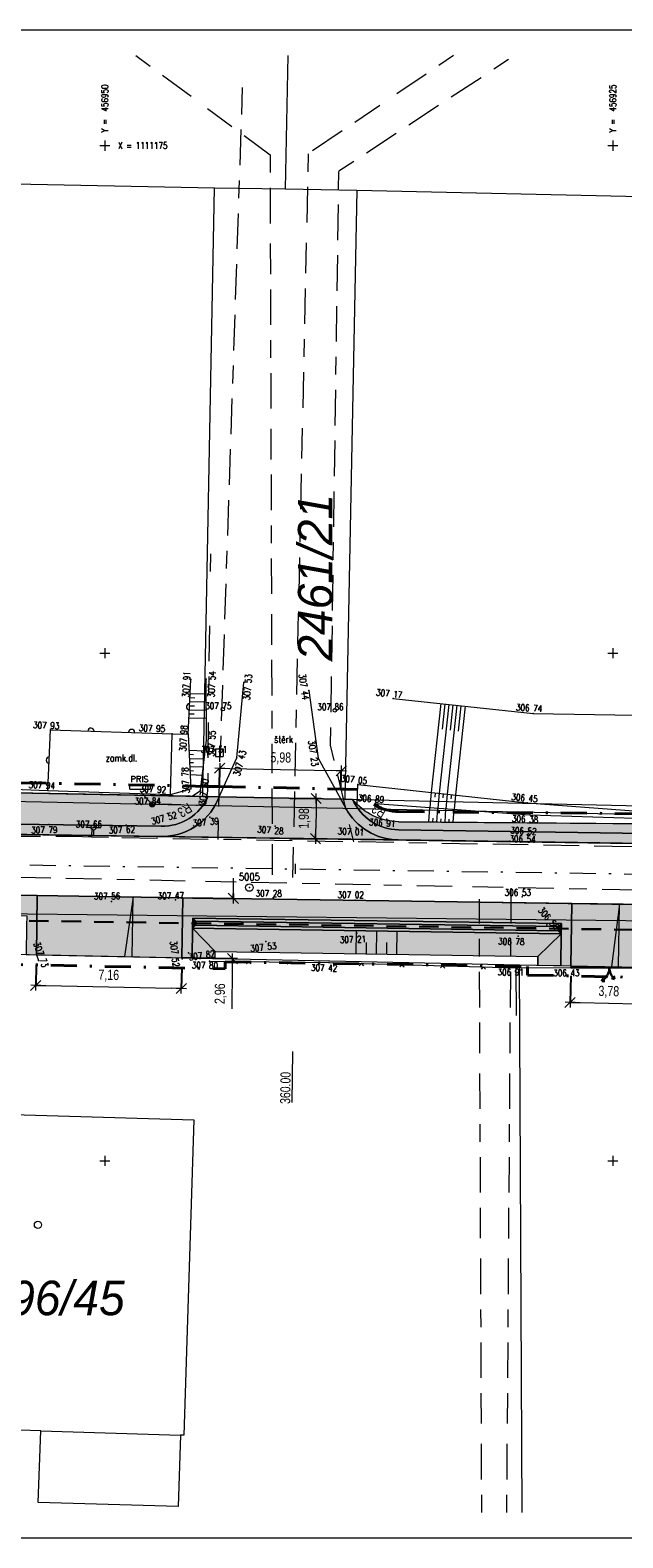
# Model space of a CAD drawing. Header units: metres. Extents: x -457068 to -456753, y -1111244 to -1111169.
# Tile 10 of 19: x -456954 to -456925, y -1111244 to -1111169. Entities that reach past the tile are written whole.
import ezdxf
from ezdxf.enums import TextEntityAlignment as Align

# ---------------------------------------------------------------- set-up
doc = ezdxf.new("R2010")
doc.units = ezdxf.units.M
doc.header["$MEASUREMENT"] = 0
for name, pattern in [('6.1622', [40, 3.5, -3, 7, -3, 3.5, 3.5, -3, 7, -3, 3.5]), ('6.2322', [40, 3.5, -3, 7, -4, 6, -3, 7, -3, 3.5]), ('6.6022', [39, 3.5, -3, 7, -6, -6, 7, -3, 3.5]), ('DGN Style 2', [6.398437, 3.839062, -2.559375]), ('DGN Style 4', [10.243898, 5.11875, -2.559375, 0.006398, -2.559375])]:
    doc.linetypes.add(name, pattern=pattern)
doc.layers.get('0').update_dxf_attribs({"lineweight": 13})
for name, color, linetype, lineweight in [('BARVY_KOMUNIKACE', 254, 'Continuous', 0), ('BARVY_KRAJNICE', 101, 'Continuous', 0), ('BARVY_NASYP', 71, 'Continuous', 0), ('BARVY_OPRAVA STERK', 191, 'Continuous', 0), ('BARVY_OPRAVA_STERK_KOM', 221, 'Continuous', 0), ('BARVY_VSAK', 9, 'Continuous', 0), ('BARVY_ZAREZ', 31, 'Continuous', 0), ('GEODETICKE_BODY', 2, 'Continuous', 13), ('HRANICE', 7, 'Continuous', 13), ('Hranice parcel', 9, 'Continuous', 13), ('HRANICE STAVENISTE', 136, 'DGN Style 4', 40), ('HRANICE_VSTUP', 4, 'Continuous', 30), ('HRANY NAVRH', 1, 'Continuous', 13), ('HRANY_NASYP', 96, 'Continuous', 13), ('HRANY_ZAREZ', 30, 'Continuous', 13), ('HRANY_ZELEN', 96, 'Continuous', 13), ('IS_CEZ_NN_NADZ', 1, 'Continuous', 0), ('IS_CEZ_NN_PODZ', 1, '6.6022', 0), ('IS_SMVAK_KANAL_SPL_TRASA', 32, '6.2322', 0), ('IS_SMVAK_VODA_TRASA', 5, '6.1622', 0), ('KOMUNIKACE', 7, 'Continuous', 13), ('KOMUNIKACE_CHODNIK', 7, 'Continuous', 13), ('KOTY', 1, 'Continuous', 13), ('KRAJNICE', 1, 'Continuous', 13), ('OSA', 1, 'DGN Style 4', 13), ('Parcelní čísla', 9, 'Continuous', 13), ('POLOMERY', 1, 'Continuous', 13), ('RAMECEK', 7, 'Continuous', 0), ('SIT', 5, 'Continuous', 13), ('SITE_ELEKTRIKA', 7, 'Continuous', 13), ('SITE_KANALIZACE', 7, 'Continuous', 13), ('SITE_VODOVOD', 7, 'Continuous', 13), ('SKLONOVNIK', 1, 'Continuous', 0), ('SKRYTE_BODY', 7, 'Continuous', 0), ('SRAFY', 7, 'Continuous', 0), ('SRAFY ZAREZ', 30, 'Continuous', 13), ('STANIČENÍ', 1, 'Continuous', 13), ('TEREN', 7, 'Continuous', 13), ('TEXTY_KOMUNIKACE', 7, 'Continuous', 13), ('Vnitřní kresba', 9, 'Continuous', 0), ('VSAKOVACI_RYHA_POTRUBI', 32, 'DGN Style 2', 30), ('VYSKY', 34, 'Continuous', 0), ('Značky budov', 9, 'Continuous', 13)]:
    doc.layers.add(name, color=color, linetype=linetype, lineweight=lineweight)
doc.styles.add('ARIAL', font='arial.ttf')
doc.styles.add('ROMANS', font='romans.shx')
doc.styles.add('Style-Arial', font='arial.ttf')
doc.styles.add('Style-cs_Italics', font='cs_Italics.shx')
doc.styles.add('Style-Times New Roman', font='times.ttf')
doc.dimstyles.new('1 500', dxfattribs={"dimtxt": 1, "dimasz": 1, "dimexe": 0, "dimexo": 1, "dimgap": 0.5, "dimtad": 1, "dimzin": 0, "dimtxsty": 'Style-Times New Roman', "dimblk": 'KONCOVA ZNACKA KOTY_1.0', "dimcen": 0, "dimazin": 3, "dimtfac": 1, "dimtdec": 0, "dimtofl": 0, "dimtmove": 0, "dimatfit": 1, "dimldrblk": 'KONCOVA ZNACKA KOTY_1.0', "dimfxl": 0, "dimtolj": 1, "dimtzin": 0, "dimarcsym": 0})

# ---------------------------------------------------------------- blocks, each defined once
blk = doc.blocks.new('4.02')
at = {"layer": 'Značky budov', "ltscale": 0.25}
blk.add_circle((-0.0007, 0.0001), 0.0175, dxfattribs=at)
blk = doc.blocks.new('SIT')
at = {"color": 0, "linetype": 'ByBlock', "lineweight": -2}
for p, q in [((-1, 0), (1, 0)), ((0, 1), (0, -1))]:
    blk.add_line(p, q, dxfattribs=at)
blk = doc.blocks.new('HYDR_P')
at = {"color": 0, "linetype": 'ByBlock', "lineweight": -2}
for p, q in [((-0.5, 0), (-1.5, 0)), ((0.5, 0), (1.5, 0)), ((0, -0.5), (0, -1.5))]:
    blk.add_line(p, q, dxfattribs=at)
blk.add_circle((0, 0), 0.5, dxfattribs=at)
blk.add_point((0, 0), dxfattribs=at)
blk = doc.blocks.new('PRIS')
at = {"color": 0, "linetype": 'ByBlock', "lineweight": -2}
for p, q in [((-2, 0.5), (2, 0.5)), ((-2, -0.5), (-2, 0.5)), ((2, 0.5), (2, -0.5)), ((-2, -0.5), (2, -0.5))]:
    blk.add_line(p, q, dxfattribs=at)
at = {"color": 0, "linetype": 'Continuous', "lineweight": -2, "style": 'ROMANS'}
blk.add_text('PRIS', height=1.2, dxfattribs=at).set_placement((-1.927049, 0.899734))
blk = doc.blocks.new('SAK_PRIP')
at = {"color": 0, "linetype": 'ByBlock', "lineweight": -2}
blk.add_circle((0, 0), 0.35, dxfattribs=at)
blk = doc.blocks.new('SAV')
at = {"color": 0, "linetype": 'ByBlock', "lineweight": -2}
for p, q in [((-0.75, 0.75), (-0.75, -0.75)), ((-0.75, 0.75), (0.75, 0.75)), ((0, 0.75), (0, -1.75)), ((0.75, 0.75), (0.75, -0.75)), ((-0.75, -0.75), (0.75, -0.75))]:
    blk.add_line(p, q, dxfattribs=at)
blk = doc.blocks.new('PB')
at = {"color": 0, "linetype": 'ByBlock', "lineweight": -2}
blk.add_circle((0, 0), 0.75, dxfattribs=at)
blk.add_point((0, 0), dxfattribs=at)
blk = doc.blocks.new('SLOUPB')
at = {"color": 0, "linetype": 'ByBlock', "lineweight": -2}
blk.add_line((-0.5, 0), (0.5, 0), dxfattribs=at)
blk.add_circle((0, 0), 0.5, dxfattribs=at)
for radius in [0.35, 0.2]:
    blk.add_arc((0, 0), radius, 180, 0, dxfattribs=at)
blk = doc.blocks.new('VJEZD')
at = {"color": 0, "linetype": 'ByBlock', "lineweight": -2}
for p, q in [((-1.01, 2.25), (-0.41, 2.06)), ((-1.01, 2.25), (-0.86, 1.63)), ((1.53, 2.61), (0.89, 2.62)), ((1.53, 2.61), (1.25, 2.04))]:
    blk.add_line(p, q, dxfattribs=at)
for centre, start, end in [((-3, 0), 0, 48.5493), ((3, 0), 119.4411, 180)]:
    blk.add_arc(centre, 3, start, end, dxfattribs=at)
blk = doc.blocks.new('PLOTDRAT')
at = {"color": 0, "linetype": 'ByBlock', "lineweight": -2}
for q in [(0.424264, 0.424264), (0.424264, -0.424264)]:
    blk.add_line((0, 0), q, dxfattribs=at)
blk = doc.blocks.new('PLOTZDEN')
at = {"color": 0, "linetype": 'ByBlock', "lineweight": -2}
blk.add_arc((0, 0), 0.6, 270, 90, dxfattribs=at)
blk = doc.blocks.new('KONCOVA ZNACKA KOTY_1.0')
blk.add_line((0, 0), (-1, 0))
at = {"layer": 'KOTY'}
for p, q in [((-0.5, -0.5), (0.5, 0.5)), ((-0.5, 0), (0.5, 0)), ((0, -0.5), (0, 0.5))]:
    blk.add_line(p, q, dxfattribs=at)
blk = doc.blocks.new('*D42')
at = {"layer": 'Defpoints', "color": 0, "linetype": 'Continuous', "lineweight": 0}
for p in [(-456927.066, -1111215.392), (-456923.282, -1111215.471), (-456923.319, -1111217.272)]:
    blk.add_point(p, dxfattribs=at)
at = {"layer": 'KOTY', "color": 0, "linetype": 'ByBlock', "lineweight": -2}
for p, q in [((-456927.076, -1111215.892), (-456927.103, -1111217.194)), ((-456923.292, -1111215.97), (-456923.319, -1111217.272))]:
    blk.add_line(p, q, dxfattribs=at)
at = {"layer": 'KOTY', "color": 0, "linetype": 'Continuous'}
blk.add_line((-456926.603, -1111217.204), (-456923.819, -1111217.262), dxfattribs=at)
at = {"layer": 'KOTY', "color": 0, "linetype": 'Continuous', "xscale": 0.5, "yscale": 0.5, "zscale": 0.5}
for p, rotation in [((-456927.103, -1111217.194), 178.814828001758), ((-456923.319, -1111217.272), 358.814828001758)]:
    blk.add_blockref('KONCOVA ZNACKA KOTY_1.0', p, dxfattribs=dict(at, rotation=rotation))
at = {"layer": 'KOTY', "color": 7, "linetype": 'Continuous', "insert": (-456925.2, -1111216.682), "char_height": 0.5, "attachment_point": 5, "rotation": 358.81483, "style": 'ARIAL'}
blk.add_mtext('\\A1;\\H1x;\\W0.75;3,78', dxfattribs=at)
blk = doc.blocks.new('*D46')
at = {"layer": 'Defpoints', "color": 0, "linetype": 'Continuous', "lineweight": 0}
for p in [(-456938.366, -1111205.785), (-456944.373, -1111207.066), (-456938.395, -1111207.186)]:
    blk.add_point(p, dxfattribs=at)
at = {"layer": 'KOTY', "color": 0, "linetype": 'ByBlock', "lineweight": -2}
for p, q in [((-456944.363, -1111206.566), (-456944.345, -1111205.666)), ((-456938.385, -1111206.686), (-456938.366, -1111205.785))]:
    blk.add_line(p, q, dxfattribs=at)
at = {"layer": 'KOTY', "color": 0, "linetype": 'Continuous'}
blk.add_line((-456943.845, -1111205.676), (-456938.866, -1111205.775), dxfattribs=at)
at = {"layer": 'KOTY', "color": 0, "linetype": 'Continuous', "xscale": 0.5, "yscale": 0.5, "zscale": 0.5}
for p, rotation in [((-456944.345, -1111205.666), 178.8525984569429), ((-456938.366, -1111205.785), 358.8525984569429)]:
    blk.add_blockref('KONCOVA ZNACKA KOTY_1.0', p, dxfattribs=dict(at, rotation=rotation))
at = {"layer": 'KOTY', "color": 7, "linetype": 'Continuous', "insert": (-456941.345, -1111205.175), "char_height": 0.5, "attachment_point": 5, "rotation": 358.8526, "style": 'ARIAL'}
blk.add_mtext('\\A1;\\H1x;\\W0.75;5,98', dxfattribs=at)
blk = doc.blocks.new('*D50')
at = {"layer": 'Defpoints', "color": 0, "linetype": 'Continuous', "lineweight": 0}
for p in [(-456941.384, -1111207.126), (-456941.413, -1111209.109), (-456939.632, -1111209.135)]:
    blk.add_point(p, dxfattribs=at)
at = {"layer": 'KOTY', "color": 0, "linetype": 'ByBlock', "lineweight": -2}
for p, q in [((-456940.884, -1111207.133), (-456939.602, -1111207.153)), ((-456940.913, -1111209.116), (-456939.632, -1111209.135))]:
    blk.add_line(p, q, dxfattribs=at)
at = {"layer": 'KOTY', "color": 0, "linetype": 'Continuous'}
blk.add_line((-456939.61, -1111207.653), (-456939.624, -1111208.635), dxfattribs=at)
at = {"layer": 'KOTY', "color": 0, "linetype": 'Continuous', "xscale": 0.5, "yscale": 0.5, "zscale": 0.5}
for p, rotation in [((-456939.602, -1111207.153), 89.14704963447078), ((-456939.632, -1111209.135), 269.1470496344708)]:
    blk.add_blockref('KONCOVA ZNACKA KOTY_1.0', p, dxfattribs=dict(at, rotation=rotation))
at = {"layer": 'KOTY', "color": 7, "linetype": 'Continuous', "insert": (-456940.167, -1111208.136), "char_height": 0.5, "attachment_point": 5, "rotation": 89.14705, "style": 'ARIAL'}
blk.add_mtext('\\A1;\\H1x;\\W0.75;1,98', dxfattribs=at)
blk = doc.blocks.new('*D52')
at = {"layer": 'Defpoints', "color": 0, "linetype": 'Continuous', "lineweight": 0}
for p in [(-456953.373, -1111214.851), (-456946.21, -1111214.998), (-456946.241, -1111216.506)]:
    blk.add_point(p, dxfattribs=at)
at = {"layer": 'KOTY', "color": 0, "linetype": 'ByBlock', "lineweight": -2}
for p, q in [((-456953.384, -1111215.351), (-456953.404, -1111216.359)), ((-456946.22, -1111215.498), (-456946.241, -1111216.506))]:
    blk.add_line(p, q, dxfattribs=at)
at = {"layer": 'KOTY', "color": 0, "linetype": 'Continuous'}
blk.add_line((-456952.905, -1111216.369), (-456946.741, -1111216.496), dxfattribs=at)
at = {"layer": 'KOTY', "color": 0, "linetype": 'Continuous', "xscale": 0.5, "yscale": 0.5, "zscale": 0.5}
for p, rotation in [((-456953.404, -1111216.359), 178.8218466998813), ((-456946.241, -1111216.506), 358.8218466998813)]:
    blk.add_blockref('KONCOVA ZNACKA KOTY_1.0', p, dxfattribs=dict(at, rotation=rotation))
at = {"layer": 'KOTY', "color": 7, "linetype": 'Continuous', "insert": (-456949.812, -1111215.882), "char_height": 0.5, "attachment_point": 5, "rotation": 358.82185, "style": 'ARIAL'}
blk.add_mtext('\\A1;\\H1x;\\W0.75;7,16', dxfattribs=at)
blk = doc.blocks.new('*D54')
at = {"layer": 'Defpoints', "color": 0, "linetype": 'Continuous', "lineweight": 0}
for p in [(-456946.166, -1111212.038), (-456943.68, -1111212.075), (-456946.21, -1111214.998)]:
    blk.add_point(p, dxfattribs=at)
at = {"layer": 'KOTY', "color": 0, "linetype": 'Continuous'}
for p, q in [((-456943.672, -1111211.575), (-456943.665, -1111211.075)), ((-456943.731, -1111215.535), (-456943.761, -1111217.515))]:
    blk.add_line(p, q, dxfattribs=at)
at = {"layer": 'KOTY', "color": 0, "linetype": 'ByBlock', "lineweight": -2}
for p, q in [((-456945.666, -1111212.046), (-456943.68, -1111212.075)), ((-456945.71, -1111215.006), (-456943.724, -1111215.035))]:
    blk.add_line(p, q, dxfattribs=at)
at = {"layer": 'KOTY', "color": 0, "linetype": 'Continuous', "xscale": 0.5, "yscale": 0.5, "zscale": 0.5}
for p, rotation in [((-456943.68, -1111212.075), 269.147049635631), ((-456943.724, -1111215.035), 89.14704963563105)]:
    blk.add_blockref('KONCOVA ZNACKA KOTY_1.0', p, dxfattribs=dict(at, rotation=rotation))
at = {"layer": 'KOTY', "color": 7, "linetype": 'Continuous', "insert": (-456944.3, -1111216.767), "char_height": 0.5, "attachment_point": 5, "rotation": 89.14705, "style": 'ARIAL'}
blk.add_mtext('\\A1;\\H1x;\\W0.75;2,96', dxfattribs=at)

msp = doc.modelspace()

# ---------------------------------------------------------------- hatches: boundary and pattern name
at = {"layer": 'BARVY_KRAJNICE', "ltscale": 0.25, "extrusion": (0, 0, -1)}
msp.add_hatch(color=256, dxfattribs=at).paths.add_polyline_path([(456935.554, -1111208.696, 0.293892), (456937.807, -1111207.198), (456938.19, -1111207.19), (456938.395, -1111207.186), (456938.151, -1111207.632, -0.270469), (456935.562, -1111209.196), (456935.562, -1111209.196), (456850.594, -1111210.461, -0.002447), (456840.82, -1111210.558, -0.4766), (456834.913, -1111203.348), (456835.535, -1111200.327), (456835.73, -1111199.381), (456836.219, -1111199.482), (456836.025, -1111200.428), (456835.402, -1111203.449, 0.000002), (456835.402, -1111203.449, 0.476598), (456840.817, -1111210.058, 0.002447), (456850.586, -1111209.961), (456850.618, -1111209.96)])
at = {"layer": 'BARVY_KRAJNICE', "ltscale": 0.25}
for points in [[(-456944.457, -1111207.253), (-456944.373, -1111207.066), (-456944.916, -1111207.055, -0.298325), (-456947.23, -1111208.522), (-456954.436, -1111208.415), (-456954.414, -1111206.937), (-456954.914, -1111206.93), (-456954.941, -1111208.757), (-456954.943, -1111208.907), (-456947.237, -1111209.022), (-456947.237, -1111209.022, 0.299169)], [(-456947.23, -1111208.522, 0.298325), (-456944.916, -1111207.055), (-456954.413, -1111206.873), (-456954.414, -1111206.937), (-456954.436, -1111208.415)], [(-456961.359, -1111211.812, 0.414214), (-456963.389, -1111213.782), (-456963.401, -1111214.645), (-456962.902, -1111214.655), (-456962.889, -1111213.789, -0.184483), (-456962.492, -1111212.795), (-456953.845, -1111212.924), (-456953.852, -1111213.424), (-456953.873, -1111214.841), (-456953.373, -1111214.851), (-456953.33, -1111211.931)], [(-456927.066, -1111215.392), (-456927.566, -1111215.382), (-456927.542, -1111213.816), (-456927.535, -1111213.316), (-456945.681, -1111213.045), (-456945.689, -1111213.545), (-456945.71, -1111215.008), (-456946.21, -1111214.998), (-456946.166, -1111212.038), (-456927.02, -1111212.323)]]:
    msp.add_hatch(color=256, dxfattribs=at).paths.add_polyline_path(points)
at = {"layer": 'BARVY_NASYP', "ltscale": 0.25}
msp.add_hatch(color=256, dxfattribs=at).paths.add_polyline_path([(-456937.807, -1111207.198, 0.293892), (-456935.554, -1111208.696), (-456850.618, -1111209.96), (-456860.59, -1111209.358), (-456880.586, -1111208.995), (-456887.587, -1111208.973), (-456900.583, -1111208.602), (-456935.548, -1111208.297, -0.225627)])
at = {"layer": 'BARVY_OPRAVA STERK', "ltscale": 0.25}
for points in [[(-456946.21, -1111214.998), (-456953.373, -1111214.851), (-456953.33, -1111211.931), (-456946.166, -1111212.038)], [(-456923.282, -1111215.471), (-456927.066, -1111215.392), (-456927.02, -1111212.323), (-456923.236, -1111212.38)]]:
    msp.add_hatch(color=256, dxfattribs=at).paths.add_polyline_path(points)
at = {"layer": 'BARVY_OPRAVA_STERK_KOM', "ltscale": 0.25}
msp.add_hatch(color=256, dxfattribs=at).paths.add_polyline_path([(-456938.151, -1111207.632), (-456938.395, -1111207.186), (-456944.373, -1111207.066), (-456944.457, -1111207.253, -0.299169), (-456947.237, -1111209.022), (-456935.562, -1111209.196, -0.270468)])
at = {"layer": 'BARVY_VSAK', "ltscale": 0.25}
for points in [[(-456945.689, -1111213.545), (-456945.681, -1111213.045), (-456945.533, -1111213.198), (-456945.536, -1111213.398)], [(-456927.542, -1111213.816), (-456945.689, -1111213.545), (-456945.536, -1111213.398), (-456927.69, -1111213.663)], [(-456927.687, -1111213.463), (-456945.533, -1111213.198), (-456945.681, -1111213.045), (-456927.535, -1111213.316)], [(-456927.69, -1111213.663), (-456945.536, -1111213.398), (-456945.533, -1111213.198), (-456927.687, -1111213.463)], [(-456927.542, -1111213.816), (-456927.69, -1111213.663), (-456927.687, -1111213.463), (-456927.535, -1111213.316)]]:
    msp.add_hatch(color=256, dxfattribs=at).paths.add_polyline_path(points)
at = {"layer": 'BARVY_ZAREZ', "ltscale": 0.25}
for points in [[(-456944.582, -1111215.032), (-456945.71, -1111215.008), (-456945.689, -1111213.545), (-456944.577, -1111214.691)], [(-456928.687, -1111214.927), (-456944.577, -1111214.691), (-456945.689, -1111213.545), (-456927.542, -1111213.816)], [(-456927.566, -1111215.382), (-456928.694, -1111215.359), (-456928.687, -1111214.927), (-456927.542, -1111213.816)]]:
    msp.add_hatch(color=256, dxfattribs=at).paths.add_polyline_path(points)
at = {"layer": 'SKLONOVNIK', "ltscale": 0.25}
for points in [[(-456948.657, -1111214.948), (-456949.032, -1111214.94), (-456948.613, -1111212.002)], [(-456924.723, -1111215.441), (-456925.062, -1111215.434), (-456924.677, -1111212.358)]]:
    msp.add_hatch(color=256, dxfattribs=at).paths.add_polyline_path(points)

# ---------------------------------------------------------------- linework, layer by layer
at = {"layer": 'BARVY_KOMUNIKACE', "ltscale": 0.25, "flags": 128}
for points in [[(-456806.365, -1111210.309), (-456818.051, -1111210.437, -0.352814), (-456832.838, -1111198.786), (-456835.73, -1111199.381), (-456835.535, -1111200.327), (-456834.913, -1111203.348, -0.4766), (-456840.82, -1111210.558, -0.002447), (-456850.594, -1111210.461), (-456935.562, -1111209.196, -0.000003), (-456935.562, -1111209.196), (-456947.237, -1111209.022, -0.000003), (-456947.237, -1111209.022), (-456954.943, -1111208.907)], [(-456961.359, -1111211.812), (-456953.33, -1111211.931), (-456946.166, -1111212.038), (-456927.02, -1111212.323), (-456923.236, -1111212.38), (-456889.695, -1111212.879), (-456885.163, -1111212.946), (-456885.085, -1111212.948), (-456873.804, -1111213.115), (-456873.804, -1111213.115), (-456868.114, -1111213.2), (-456857.464, -1111213.359), (-456850.638, -1111213.46, 0.006468), (-456824.73, -1111213.511), (-456814.395, -1111213.397), (-456806.365, -1111213.309)]]:
    msp.add_lwpolyline(points, format="xyb", dxfattribs=at)
at = {"layer": 'BARVY_KRAJNICE', "ltscale": 0.25, "flags": 128}
for points in [[(-456935.554, -1111208.696, -0.293892), (-456937.807, -1111207.198), (-456938.19, -1111207.19), (-456938.395, -1111207.186), (-456938.151, -1111207.632, 0.270469), (-456935.562, -1111209.196), (-456935.562, -1111209.196), (-456850.594, -1111210.461, 0.002447), (-456840.82, -1111210.558, 0.4766), (-456834.913, -1111203.348), (-456835.535, -1111200.327), (-456835.73, -1111199.381), (-456836.219, -1111199.482), (-456836.025, -1111200.428), (-456835.403, -1111203.449, -0.000002), (-456835.403, -1111203.449, -0.476598), (-456840.817, -1111210.058, -0.002447), (-456850.586, -1111209.961), (-456850.618, -1111209.96)], [(-456944.457, -1111207.253), (-456944.373, -1111207.066), (-456944.916, -1111207.055, -0.298325), (-456947.23, -1111208.522), (-456954.436, -1111208.415), (-456954.414, -1111206.937), (-456954.914, -1111206.93), (-456954.941, -1111208.757), (-456954.943, -1111208.907), (-456947.237, -1111209.022), (-456947.237, -1111209.022, 0.299169)], [(-456947.23, -1111208.522, 0.298325), (-456944.916, -1111207.055), (-456954.413, -1111206.873), (-456954.414, -1111206.937), (-456954.436, -1111208.415)], [(-456961.359, -1111211.812, 0.414214), (-456963.389, -1111213.782), (-456963.401, -1111214.645), (-456962.902, -1111214.655), (-456962.889, -1111213.789, -0.184483), (-456962.492, -1111212.795), (-456953.845, -1111212.924), (-456953.852, -1111213.424), (-456953.873, -1111214.841), (-456953.373, -1111214.851), (-456953.33, -1111211.931)]]:
    msp.add_lwpolyline(points, format="xyb", close=True, dxfattribs=at)
msp.add_lwpolyline([(-456927.566, -1111215.382), (-456927.066, -1111215.392), (-456927.02, -1111212.323), (-456946.166, -1111212.038), (-456946.21, -1111214.998), (-456945.71, -1111215.008), (-456945.689, -1111213.545), (-456945.681, -1111213.045), (-456927.535, -1111213.316), (-456927.542, -1111213.816)], close=True, dxfattribs=at)
at = {"layer": 'BARVY_NASYP', "ltscale": 0.25, "flags": 128}
msp.add_lwpolyline([(-456937.807, -1111207.198, 0.293892), (-456935.554, -1111208.696), (-456850.618, -1111209.96), (-456860.59, -1111209.358), (-456880.586, -1111208.995), (-456887.587, -1111208.973), (-456900.583, -1111208.602), (-456935.548, -1111208.297, -0.225627)], format="xyb", close=True, dxfattribs=at)
at = {"layer": 'BARVY_OPRAVA STERK', "ltscale": 0.25, "flags": 128}
for points in [[(-456946.21, -1111214.998), (-456946.166, -1111212.038), (-456953.33, -1111211.931), (-456953.373, -1111214.851)], [(-456923.282, -1111215.471), (-456923.236, -1111212.38), (-456927.02, -1111212.323), (-456927.066, -1111215.392)]]:
    msp.add_lwpolyline(points, close=True, dxfattribs=at)
at = {"layer": 'BARVY_OPRAVA_STERK_KOM', "ltscale": 0.25, "flags": 128}
msp.add_lwpolyline([(-456938.151, -1111207.632), (-456938.395, -1111207.186), (-456944.373, -1111207.066), (-456944.457, -1111207.253, -0.299169), (-456947.237, -1111209.022), (-456935.562, -1111209.196, -0.270468)], format="xyb", close=True, dxfattribs=at)
at = {"layer": 'BARVY_VSAK', "ltscale": 0.25, "flags": 128}
for points in [[(-456945.533, -1111213.198), (-456945.681, -1111213.045), (-456945.689, -1111213.545), (-456945.536, -1111213.398)], [(-456927.69, -1111213.663), (-456945.536, -1111213.398), (-456945.689, -1111213.545), (-456927.542, -1111213.816)], [(-456927.535, -1111213.316), (-456945.681, -1111213.045), (-456945.533, -1111213.198), (-456927.687, -1111213.463)], [(-456927.687, -1111213.463), (-456945.533, -1111213.198), (-456945.536, -1111213.398), (-456927.69, -1111213.663)], [(-456927.69, -1111213.663), (-456927.542, -1111213.816), (-456927.535, -1111213.316), (-456927.687, -1111213.463)]]:
    msp.add_lwpolyline(points, close=True, dxfattribs=at)
at = {"layer": 'BARVY_ZAREZ', "ltscale": 0.25, "flags": 128}
for points in [[(-456944.582, -1111215.032), (-456944.577, -1111214.691), (-456945.689, -1111213.545), (-456945.71, -1111215.008)], [(-456944.577, -1111214.691), (-456928.687, -1111214.927), (-456927.542, -1111213.816), (-456945.689, -1111213.545)], [(-456927.566, -1111215.382), (-456927.542, -1111213.816), (-456928.687, -1111214.927), (-456928.694, -1111215.359)]]:
    msp.add_lwpolyline(points, close=True, dxfattribs=at)
at = {"layer": 'HRANICE', "ltscale": 0.25}
for p, q in [((-456945.906, -1111203.983), (-456945.766, -1111201.285)), ((-456952.806, -1111206.757), (-456952.678, -1111203.772)), ((-456952.678, -1111203.772), (-456946.696, -1111203.961)), ((-456946.696, -1111203.961), (-456945.906, -1111203.983)), ((-456954.902, -1111206.67), (-456952.806, -1111206.757)), ((-456944.854, -1111215.158), (-456938.987, -1111215.238)), ((-456938.987, -1111215.238), (-456929.771, -1111215.494)), ((-456929.771, -1111215.494), (-456927.067, -1111215.483)), ((-456929.771, -1111215.494), (-456929.756, -1111217.835))]:
    msp.add_line(p, q, dxfattribs=at)
at = {"layer": 'Hranice parcel', "ltscale": 0.25}
for p, q in [((-456941.11, -1111177.13), (-456940.982, -1111170.564)), ((-456994.59, -1111176.1), (-456944.6, -1111177.08)), ((-456945.18, -1111207.05), (-456944.6, -1111177.08)), ((-456944.6, -1111177.08), (-456941.11, -1111177.13)), ((-456941.11, -1111177.13), (-456937.6, -1111177.2)), ((-456937.6, -1111177.2), (-456938.19, -1111207.19)), ((-456937.6, -1111177.2), (-456888.12, -1111178.28)), ((-456995.18, -1111206.09), (-456945.18, -1111207.05)), ((-456945.18, -1111207.05), (-456938.19, -1111207.19)), ((-456938.19, -1111207.19), (-456888.24, -1111208.28)), ((-457066.365, -1111211.57), (-456837.84, -1111214.13)), ((-456964.6, -1111214.62), (-456929.59, -1111215.34)), ((-456929.59, -1111215.34), (-456885.12, -1111216.26)), ((-456929.468, -1111242.314), (-456929.59, -1111215.34))]:
    msp.add_line(p, q, dxfattribs=at)
at = {"layer": 'Hranice parcel', "ltscale": 0.25, "flags": 128}
msp.add_lwpolyline([(-456960.67, -1111222.53), (-456945.63, -1111222.98), (-456946.11, -1111238.51), (-456946.28, -1111238.51), (-456946.39, -1111242.02), (-456953.28, -1111241.82), (-456953.16, -1111238.3), (-456961.15, -1111238.05), (-456960.67, -1111222.53)], dxfattribs=at)
at = {"layer": 'HRANICE STAVENISTE', "ltscale": 0.25}
for p, q in [((-456944.907, -1111206.555), (-456954.403, -1111206.373)), ((-456944.906, -1111206.555), (-456944.363, -1111206.566)), ((-456944.363, -1111206.566), (-456938.385, -1111206.686)), ((-456938.18, -1111206.69), (-456938.385, -1111206.686)), ((-456937.549, -1111206.704), (-456938.179, -1111206.69)), ((-456935.544, -1111207.797), (-456900.578, -1111208.102)), ((-456955.327, -1111215.311), (-456944.09, -1111215.542)), ((-456944.09, -1111215.542), (-456944.084, -1111215.198)), ((-456944.084, -1111215.198), (-456929.195, -1111215.42)), ((-456929.201, -1111215.848), (-456929.195, -1111215.42)), ((-456929.201, -1111215.848), (-456921.521, -1111216.007))]:
    msp.add_line(p, q, dxfattribs=at)
at = {"layer": 'HRANICE STAVENISTE', "ltscale": 0.25, "extrusion": (0, 0, -1)}
msp.add_arc((456935.523, -1111205.372), 2.425, 270.50001, 326.68192, dxfattribs=at)
at = {"layer": 'HRANICE_VSTUP', "ltscale": 0.25}
msp.add_line((-456927.067, -1111215.483), (-456923.282, -1111215.492), dxfattribs=at)
at = {"layer": 'HRANY NAVRH', "ltscale": 0.25}
for p, q in [((-457051.971, -1111207.463), (-456850.594, -1111210.461)), ((-456944.373, -1111207.066), (-456944.457, -1111207.253)), ((-456944.373, -1111207.066), (-456938.395, -1111207.186)), ((-456938.395, -1111207.186), (-456938.151, -1111207.632)), ((-457046.628, -1111210.542), (-456850.638, -1111213.46)), ((-456953.373, -1111214.851), (-456953.33, -1111211.931)), ((-456946.21, -1111214.998), (-456946.166, -1111212.038)), ((-456927.066, -1111215.392), (-456927.02, -1111212.323)), ((-456953.373, -1111214.851), (-456946.21, -1111214.998)), ((-456927.066, -1111215.392), (-456923.282, -1111215.471))]:
    msp.add_line(p, q, dxfattribs=at)
at = {"layer": 'HRANY NAVRH', "ltscale": 0.25, "extrusion": (0, 0, -1)}
msp.add_arc((456947.193, -1111206.022), 3, 204.23018, 270.85295, dxfattribs=at)
at = {"layer": 'HRANY NAVRH', "ltscale": 0.25}
msp.add_arc((-456935.517, -1111206.196), 3, 208.60812, 269.14705, dxfattribs=at)
at = {"layer": 'HRANY_NASYP', "ltscale": 0.25}
msp.add_line((-456935.548, -1111208.297), (-456900.583, -1111208.602), dxfattribs=at)
at = {"layer": 'HRANY_NASYP', "ltscale": 0.25, "extrusion": (0, 0, -1)}
msp.add_arc((456935.523, -1111205.372), 2.925, 270.50001, 321.35824, dxfattribs=at)
at = {"layer": 'HRANY_ZAREZ', "ltscale": 0.25}
for p, q in [((-456944.577, -1111214.691), (-456945.689, -1111213.545)), ((-456928.687, -1111214.927), (-456927.542, -1111213.816)), ((-456944.582, -1111215.032), (-456945.71, -1111215.008)), ((-456944.582, -1111215.032), (-456944.577, -1111214.691)), ((-456944.577, -1111214.691), (-456928.687, -1111214.927)), ((-456928.694, -1111215.359), (-456928.687, -1111214.927)), ((-456928.694, -1111215.359), (-456927.566, -1111215.382))]:
    msp.add_line(p, q, dxfattribs=at)
at = {"layer": 'HRANY_ZELEN', "ltscale": 0.25}
msp.add_line((-456944.916, -1111207.055), (-456954.413, -1111206.873), dxfattribs=at)
at = {"layer": 'IS_CEZ_NN_NADZ', "ltscale": 0.25}
for points in [[(-456947.682, -1111207.441), (-456983.405, -1111206.686)], [(-456911.625, -1111208.204), (-456947.682, -1111207.441)]]:
    msp.add_lwpolyline(points, dxfattribs=at)
at = {"layer": 'IS_CEZ_NN_PODZ', "ltscale": 0.25}
for points in [[(-456947.682, -1111207.441), (-456947.14, -1111207.42), (-456945.44, -1111207.48), (-456945.01, -1111207.36), (-456944.93, -1111206.78), (-456944.88, -1111202.02), (-456944.81, -1111195.98), (-456944.77, -1111194.8)], [(-456947.682, -1111207.441), (-456948.46, -1111206.57)]]:
    msp.add_lwpolyline(points, dxfattribs=at)
at = {"layer": 'IS_SMVAK_KANAL_SPL_TRASA', "ltscale": 0.25}
for p, q in [((-456948.474, -1111170.564), (-456941.875, -1111175.454)), ((-456941.875, -1111175.454), (-456941.783, -1111205.033)), ((-456941.783, -1111205.033), (-456941.763, -1111211.294)), ((-456940.637, -1111205.177), (-456940.769, -1111211.315)), ((-456985.91, -1111210.36), (-456936.28, -1111211.41)), ((-456936.28, -1111211.41), (-456886.52, -1111212.37)), ((-456931.57, -1111212.98), (-456931.548, -1111211.501)), ((-456930.22, -1111242.314), (-456930, -1111211.532)), ((-456931.453, -1111242.314), (-456931.571, -1111212.98))]:
    msp.add_line(p, q, dxfattribs=at)
msp.add_lwpolyline([(-456932.842, -1111170.564), (-456939.998, -1111175.412), (-456940.637, -1111205.177)], dxfattribs=at)
at = {"layer": 'IS_SMVAK_VODA_TRASA', "ltscale": 0.25}
for p, q in [((-456944.314, -1111204.948), (-456943.221, -1111172.142)), ((-456937.756, -1111209.289), (-456938.892, -1111204.526)), ((-456944.433, -1111209.174), (-456944.314, -1111204.948)), ((-456950.65, -1111208.58), (-456950.664, -1111209.056))]:
    msp.add_line(p, q, dxfattribs=at)
for points in [[(-456938.892, -1111204.526), (-456938.485, -1111176.245), (-456929.859, -1111170.564)], [(-456950.664, -1111209.056), (-456951.54, -1111209.03), (-456994.26, -1111209.06), (-457021.48, -1111207.69), (-457051.51, -1111207.08), (-457066.365, -1111206.784)], [(-456879.08, -1111210.05), (-456882.868, -1111210.293), (-456894.54, -1111210.08), (-456925.04, -1111209.51), (-456949.83, -1111209.08), (-456950.664, -1111209.056)]]:
    msp.add_lwpolyline(points, dxfattribs=at)
at = {"layer": 'KOMUNIKACE', "ltscale": 0.25}
for p, q in [((-456943.509, -1111205.147), (-456943.168, -1111201.433)), ((-456939.97, -1111201.839), (-456939.5, -1111205.159)), ((-456944.373, -1111207.066), (-456943.509, -1111205.147)), ((-456939.5, -1111205.159), (-456938.395, -1111207.186)), ((-456953.373, -1111214.851), (-456953.273, -1111215.124))]:
    msp.add_line(p, q, dxfattribs=at)
at = {"layer": 'KOMUNIKACE_CHODNIK', "ltscale": 0.25}
for p, q in [((-456946.776, -1111206.959), (-456946.696, -1111203.961)), ((-456952.806, -1111206.757), (-456946.776, -1111206.959))]:
    msp.add_line(p, q, dxfattribs=at)
at = {"layer": 'KRAJNICE', "ltscale": 0.25}
for p, q in [((-456944.916, -1111207.055), (-456944.373, -1111207.066)), ((-456938.19, -1111207.19), (-456938.395, -1111207.186)), ((-456937.807, -1111207.198), (-456938.19, -1111207.19)), ((-456954.436, -1111208.415), (-456947.23, -1111208.522)), ((-456935.554, -1111208.696), (-456850.586, -1111209.961)), ((-456945.71, -1111215.008), (-456945.681, -1111213.045)), ((-456945.689, -1111213.545), (-456927.542, -1111213.816)), ((-456945.681, -1111213.045), (-456927.535, -1111213.316)), ((-456927.566, -1111215.382), (-456927.535, -1111213.316)), ((-456953.873, -1111214.841), (-456953.373, -1111214.851)), ((-456945.71, -1111215.008), (-456946.21, -1111214.998)), ((-456927.566, -1111215.382), (-456927.066, -1111215.392))]:
    msp.add_line(p, q, dxfattribs=at)
at = {"layer": 'KRAJNICE', "lineweight": 0, "ltscale": 0.25}
for p, q in [((-456945.536, -1111213.398), (-456945.689, -1111213.545)), ((-456945.533, -1111213.198), (-456945.681, -1111213.045)), ((-456945.536, -1111213.398), (-456945.533, -1111213.198)), ((-456945.536, -1111213.398), (-456927.69, -1111213.663)), ((-456945.533, -1111213.198), (-456927.687, -1111213.463)), ((-456927.69, -1111213.663), (-456927.687, -1111213.463)), ((-456927.687, -1111213.463), (-456927.535, -1111213.316)), ((-456927.69, -1111213.663), (-456927.542, -1111213.816))]:
    msp.add_line(p, q, dxfattribs=at)
at = {"layer": 'KRAJNICE', "ltscale": 0.25, "extrusion": (0, 0, -1)}
msp.add_arc((456947.193, -1111206.022), 2.5, 204.40834, 270.85295, dxfattribs=at)
at = {"layer": 'KRAJNICE', "ltscale": 0.25}
msp.add_arc((-456935.517, -1111206.196), 2.5, 203.6365, 269.14705, dxfattribs=at)
at = {"layer": 'OSA', "ltscale": 0.25}
msp.add_line((-457057.406, -1111208.882), (-456850.616, -1111211.961), dxfattribs=at)
at = {"layer": 'RAMECEK', "ltscale": 0.25, "flags": 128}
msp.add_lwpolyline([(-457067.615, -1111243.564), (-456752.615, -1111243.564), (-456752.615, -1111169.314), (-457067.615, -1111169.314)], close=True, dxfattribs=at)
at = {"layer": 'SKLONOVNIK', "ltscale": 0.25, "flags": 128}
for points in [[(-456948.613, -1111212.002), (-456949.032, -1111214.94), (-456948.657, -1111214.948)], [(-456924.677, -1111212.358), (-456925.062, -1111215.434), (-456924.723, -1111215.441)]]:
    msp.add_lwpolyline(points, close=True, dxfattribs=at)
at = {"layer": 'SKRYTE_BODY', "ltscale": 0.25}
for p in [(-456945.766, -1111201.285), (-456945.023, -1111201.279), (-456943.168, -1111201.433), (-456939.97, -1111201.839), (-456935.814, -1111202.223), (-456928.926, -1111202.968), (-456928.926, -1111202.968), (-456952.678, -1111203.772), (-456946.696, -1111203.961), (-456946.696, -1111203.961), (-456945.906, -1111203.983), (-456945.906, -1111203.983), (-456944.994, -1111204.277), (-456943.509, -1111205.147), (-456939.5, -1111205.159), (-456952.806, -1111206.757), (-456952.806, -1111206.757), (-456945.775, -1111206.672), (-456945.775, -1111206.672), (-456945.299, -1111206.756), (-456937.546, -1111206.459), (-456937.546, -1111206.459), (-456947.682, -1111207.441), (-456946.776, -1111206.959), (-456946.776, -1111206.959), (-456946.776, -1111206.959), (-456936.695, -1111207.394), (-456929.217, -1111207.361), (-456929.217, -1111207.361), (-456946.916, -1111207.892), (-456946.916, -1111207.892), (-456944.829, -1111208.08), (-456944.829, -1111208.08), (-456936.132, -1111208.169), (-456936.132, -1111208.169), (-456929.089, -1111207.965), (-456952.763, -1111208.432), (-456948.957, -1111208.472), (-456948.957, -1111208.472), (-456941.62, -1111208.519), (-456937.632, -1111208.584), (-456937.632, -1111208.584), (-456937.632, -1111208.584), (-456937.632, -1111208.584), (-456929.225, -1111208.942), (-456929.148, -1111208.645), (-456941.72, -1111212.039), (-456929.461, -1111211.995), (-456929.461, -1111211.995), (-456949.669, -1111212.221), (-456946.534, -1111212.146), (-456946.534, -1111212.146), (-456946.534, -1111212.146), (-456937.685, -1111212.161), (-456928.251, -1111213.383), (-456928.251, -1111213.383), (-456942.086, -1111214.203), (-456937.606, -1111213.791), (-456929.662, -1111213.936), (-456929.662, -1111213.936), (-456946.205, -1111215.044), (-456945.887, -1111214.758), (-456945.887, -1111214.758), (-456953.273, -1111215.124), (-456944.854, -1111215.158), (-456938.987, -1111215.238), (-456929.771, -1111215.494), (-456927.067, -1111215.483)]:
    msp.add_point(p, dxfattribs=at)
at = {"layer": 'SRAFY', "ltscale": 0.25}
for p, q in [((-456945.823, -1111202.383), (-456945.012, -1111202.401)), ((-456945.813, -1111202.184), (-456945.581, -1111202.188)), ((-456945.802, -1111201.984), (-456945.016, -1111202)), ((-456933.471, -1111202.476), (-456933.944, -1111206.849)), ((-456945.864, -1111203.183), (-456945.004, -1111203.201)), ((-456945.854, -1111202.983), (-456945.608, -1111202.988)), ((-456945.844, -1111202.783), (-456945.008, -1111202.801)), ((-456945.833, -1111202.583), (-456945.595, -1111202.588)), ((-456933.073, -1111202.519), (-456933.547, -1111206.892)), ((-456933.272, -1111202.498), (-456933.407, -1111203.747)), ((-456932.676, -1111202.562), (-456933.149, -1111206.935)), ((-456932.874, -1111202.541), (-456933.01, -1111203.79)), ((-456932.278, -1111202.605), (-456932.751, -1111206.978)), ((-456932.477, -1111202.584), (-456932.612, -1111203.833)), ((-456945.867, -1111204.775), (-456945.059, -1111204.805)), ((-456945.858, -1111204.975), (-456945.646, -1111204.983)), ((-456945.848, -1111205.176), (-456945.108, -1111205.203)), ((-456945.838, -1111205.376), (-456945.646, -1111205.383)), ((-456945.828, -1111205.577), (-456945.157, -1111205.601)), ((-456945.819, -1111205.777), (-456945.646, -1111205.784)), ((-456945.809, -1111205.978), (-456945.206, -1111206)), ((-456933.944, -1111206.849), (-456934.013, -1111207.595)), ((-456933.745, -1111206.871), (-456933.765, -1111207.084)), ((-456933.547, -1111206.892), (-456933.614, -1111207.625)), ((-456933.348, -1111206.914), (-456933.367, -1111207.123)), ((-456933.149, -1111206.935), (-456933.215, -1111207.655)), ((-456934.064, -1111208.31), (-456934.013, -1111207.595)), ((-456933.663, -1111208.313), (-456933.614, -1111207.625)), ((-456933.262, -1111208.317), (-456933.215, -1111207.655)), ((-456932.95, -1111206.957), (-456932.969, -1111207.162)), ((-456932.751, -1111206.978), (-456932.816, -1111207.685)), ((-456934.064, -1111208.31), (-456934.064, -1111208.31)), ((-456933.863, -1111208.311), (-456933.85, -1111208.12)), ((-456933.462, -1111208.315), (-456933.451, -1111208.148)), ((-456933.062, -1111208.318), (-456933.052, -1111208.176)), ((-456932.861, -1111208.32), (-456932.816, -1111207.685))]:
    msp.add_line(p, q, dxfattribs=at)
at = {"layer": 'SRAFY ZAREZ', "ltscale": 0.25}
for p, q in [((-456937.632, -1111214.794), (-456937.615, -1111213.666)), ((-456937.132, -1111214.801), (-456937.124, -1111214.237)), ((-456936.632, -1111214.809), (-456936.615, -1111213.68)), ((-456936.132, -1111214.816), (-456936.124, -1111214.252)), ((-456935.632, -1111214.824), (-456935.615, -1111213.695))]:
    msp.add_line(p, q, dxfattribs=at)
at = {"layer": 'STANIČENÍ', "flags": 128}
for points in [[(-456940.621, -1111210.871), (-456940.614, -1111210.371)], [(-456940.789, -1111222.119), (-456940.751, -1111219.62)]]:
    msp.add_lwpolyline(points, dxfattribs=at)
at = {"layer": 'TEREN', "ltscale": 0.25}
for p, q in [((-456944.994, -1111204.277), (-456945.023, -1111201.279)), ((-456935.814, -1111202.223), (-456928.926, -1111202.968)), ((-456928.926, -1111202.968), (-456915.674, -1111203.172)), ((-456945.906, -1111203.983), (-456945.775, -1111206.672)), ((-456945.299, -1111206.756), (-456944.994, -1111204.277)), ((-456946.776, -1111206.959), (-456945.775, -1111206.672)), ((-456945.703, -1111207.04), (-456945.299, -1111206.756)), ((-456937.586, -1111207.445), (-456937.546, -1111206.459)), ((-456937.546, -1111206.459), (-456929.217, -1111207.361)), ((-456936.695, -1111207.394), (-456929.089, -1111207.965)), ((-456929.217, -1111207.361), (-456915.862, -1111208.371)), ((-456929.089, -1111207.965), (-456915.862, -1111208.371))]:
    msp.add_line(p, q, dxfattribs=at)
at = {"layer": 'Vnitřní kresba', "ltscale": 0.25}
msp.add_line((-456953.16, -1111238.3), (-456946.28, -1111238.51), dxfattribs=at)
at = {"layer": 'VSAKOVACI_RYHA_POTRUBI', "ltscale": 0.25}
msp.add_line((-457046.497, -1111211.795), (-456850.657, -1111214.71), dxfattribs=at)

# ---------------------------------------------------------------- block references
at = {"layer": 'GEODETICKE_BODY', "ltscale": 0.25, "xscale": 0.25, "yscale": 0.25, "zscale": 0.25}
msp.add_blockref('PB', (-456942.891, -1111211.537), dxfattribs=at)
at = {"layer": 'HRANICE', "ltscale": 0.25, "xscale": 0.25, "yscale": 0.25, "zscale": 0.25}
for name, p, rotation in [('PLOTZDEN', (-456945.836, -1111202.634), 177.0295695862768), ('PLOTZDEN', (-456950.687, -1111203.835), 88.19035420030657), ('PLOTZDEN', (-456948.687, -1111203.898), 88.19035420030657), ('PLOTZDEN', (-456952.742, -1111205.265), 177.5445996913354), ('PLOTDRAT', (-456942.92, -1111215.184), 269.2187867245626), ('PLOTDRAT', (-456940.921, -1111215.212), 269.2187867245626), ('PLOTDRAT', (-456937.378, -1111215.283), 268.4088597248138), ('PLOTDRAT', (-456935.379, -1111215.338), 268.4088597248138), ('PLOTDRAT', (-456933.379, -1111215.394), 268.4088597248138), ('PLOTDRAT', (-456931.38, -1111215.449), 268.4088597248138)]:
    msp.add_blockref(name, p, dxfattribs=dict(at, rotation=rotation))
at = {"layer": 'HRANICE_VSTUP', "ltscale": 0.25, "xscale": 0.25, "yscale": 0.25, "zscale": 0.25, "rotation": 180.6531777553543}
msp.add_blockref('VJEZD', (-456925.175, -1111215.488), dxfattribs=at)
at = {"layer": 'SIT', "ltscale": 0.25, "xscale": 0.25, "yscale": 0.25, "zscale": 0.25}
for p in [(-456950, -1111175), (-456925, -1111175), (-456950, -1111200), (-456925, -1111200), (-456950, -1111225), (-456925, -1111225)]:
    msp.add_blockref('SIT', p, dxfattribs=at)
at = {"layer": 'SITE_ELEKTRIKA', "ltscale": 0.25, "xscale": 0.25, "yscale": 0.25, "zscale": 0.25}
for name, p in [('PRIS', (-456948.267, -1111206.575)), ('SLOUPB', (-456947.682, -1111207.441))]:
    msp.add_blockref(name, p, dxfattribs=at)
at = {"layer": 'SITE_KANALIZACE', "ltscale": 0.25, "xscale": 0.25, "yscale": 0.25, "zscale": 0.25}
for p in [(-456944.199, -1111202.753), (-456938.681, -1111202.808)]:
    msp.add_blockref('SAK_PRIP', p, dxfattribs=at)
at = {"layer": 'SITE_VODOVOD', "ltscale": 0.25, "xscale": 0.25, "yscale": 0.25, "zscale": 0.25}
for name, p in [('SAV', (-456944.365, -1111204.903)), ('HYDR_P', (-456950.568, -1111208.581))]:
    msp.add_blockref(name, p, dxfattribs=at)
at = {"layer": 'Značky budov', "ltscale": 0.25, "xscale": 10, "yscale": 10, "zscale": 10}
msp.add_blockref('4.02', (-456953.29, -1111228.15), dxfattribs=at)

# ---------------------------------------------------------------- texts
at = {"layer": 'GEODETICKE_BODY', "style": 'ROMANS', "width": 0.8}
msp.add_text('5005', height=0.375, dxfattribs=at).set_placement((-456942.891, -1111211.199), align=Align.CENTER)
at = {"layer": 'Parcelní čísla', "style": 'Style-cs_Italics'}
msp.add_text('2461/21', height=1.7, rotation=90, dxfattribs=at).set_placement((-456938.8, -1111200.37))
msp.add_text('2496/45', height=1.7, dxfattribs=at).set_placement((-456953.134, -1111232.6), align=Align.CENTER)
at = {"layer": 'POLOMERY', "linetype": 'Continuous', "style": 'Style-Arial', "width": 0.74}
for rotation, p in [(212.45843, (-456945.79, -1111207.554)), (148.87758, (-456936.236, -1111207.929))]:
    msp.add_text('R3', height=0.5, rotation=rotation, dxfattribs=at).set_placement(p, align=Align.MIDDLE_LEFT)
at = {"layer": 'SIT', "style": 'ROMANS', "width": 0.8}
for s, p in [('Y =  456950', (-456949.838, -1111174.35)), ('Y =  456925', (-456924.838, -1111174.35))]:
    msp.add_text(s, height=0.325, rotation=90, dxfattribs=at).set_placement(p)
msp.add_text('X = 1111175', height=0.325, dxfattribs=at).set_placement((-456949.35, -1111175.163))
at = {"layer": 'STANIČENÍ', "lineweight": 0, "insert": (-456940.85, -1111220.618), "char_height": 0.5, "attachment_point": 9, "rotation": 89.14705, "line_spacing_factor": 1.8, "style": 'Style-Arial'}
msp.add_mtext('\\H1x;\\W0.74;360.00', dxfattribs=at)
at = {"layer": 'TEXTY_KOMUNIKACE', "style": 'ROMANS', "width": 0.8}
for s, p in [('štěrk', (-456941.209, -1111204.412)), ('zamk.dl.', (-456949.185, -1111205.329))]:
    msp.add_text(s, height=0.35, dxfattribs=at).set_placement(p, align=Align.CENTER)
at = {"layer": 'VYSKY', "style": 'ROMANS', "width": 0.8}
for s, rotation, p in [('307 91 ', 87.02957, (-456945.825, -1111201.449)), ('307 54 ', 87.02957, (-456944.574, -1111201.446)), ('307 53 ', 84.75411, (-456942.806, -1111201.597)), ('307 44 ', 278.05761, (-456940.359, -1111201.769)), ('307 17 ', 353.82694, (-456935.938, -1111202.159)), ('306 74 ', 356.4725, (-456929.043, -1111202.861)), ('307 93 ', 357.85624, (-456952.806, -1111203.717)), ('307 95 ', 357.85624, (-456947.6, -1111203.863)), ('307 98 ', 87.02957, (-456945.963, -1111204.11)), ('307 55 ', 86.77008, (-456944.58, -1111204.369)), ('307 23 ', 278.05761, (-456939.892, -1111205.039)), ('307 43 ', 75.26196, (-456943.179, -1111205.368)), ('307 78 ', 92.78907, (-456945.873, -1111206.166)), ('307 05 ', 353.81917, (-456937.67, -1111206.395)), ('307 94 ', 357.62315, (-456953.022, -1111206.666)), ('307 92 ', 358.08136, (-456947.548, -1111206.866)), ('307 60 ', 82.98595, (-456944.951, -1111206.763)), ('306 45 ', 354.74714, (-456929.275, -1111207.295)), ('306 89 ', 355.70673, (-456936.827, -1111207.334)), ('307 52 ', 15.86379, (-456946.96, -1111208.251)), ('307 39 ', 5.42461, (-456944.929, -1111208.466)), ('306 91 ', 356.10099, (-456936.273, -1111208.524)), ('306 38 ', 356.9743, (-456929.239, -1111208.333)), ('307 79 ', 1.04174, (-456952.891, -1111208.859)), ('307 62 ', 2.41124, (-456949.071, -1111208.852)), ('307 28 ', 355.63818, (-456941.778, -1111208.883)), ('307 01 ', 357.56161, (-456937.815, -1111208.952)), ('306 54 ', 357.96411, (-456929.362, -1111209.312)), ('306 52 ', 357.21658, (-456929.318, -1111208.914)), ('307 56 ', 0.54444, (-456949.8, -1111212.122)), ('307 47 ', 1.32187, (-456946.665, -1111212.099)), ('307 28 ', 359.77073, (-456941.85, -1111211.988)), ('307 02 ', 359.71226, (-456937.814, -1111212.06)), ('306 53 ', 359.5621, (-456929.591, -1111211.944)), ('306 56 ', 311.08055, (-456928.221, -1111213.234)), ('307 52 ', 276.47686, (-456946.713, -1111214.914)), ('307 53 ', 6.78084, (-456942.099, -1111214.625)), ('307 21 ', 2.10435, (-456937.697, -1111214.253)), ('306 78 ', 358.95431, (-456929.914, -1111214.36)), ('307 73 ', 290.19037, (-456953.271, -1111214.985)), ('307 82 ', 8.30729, (-456945.119, -1111215.03)), ('307 80 ', 359.21879, (-456944.989, -1111215.531)), ('307 42 ', 358.81382, (-456939.126, -1111215.66)), ('306 91 ', 359.32097, (-456929.943, -1111215.867)), ('306 43 ', 0.04842, (-456927.197, -1111215.908))]:
    msp.add_text(s, height=0.325, rotation=rotation, dxfattribs=at).set_placement(p, align=Align.CENTER)
for s, p in [('307 75 ', (-456944.329, -1111202.753)), ('307 86 ', (-456938.811, -1111202.808)), ('307 51 ', (-456944.532, -1111204.903)), ('307 84 ', (-456947.806, -1111207.441)), ('307 66 ', (-456950.698, -1111208.581))]:
    msp.add_text(s, height=0.325, dxfattribs=at).set_placement(p, align=Align.CENTER)

# ---------------------------------------------------------------- dimensions: what is measured, and where the dimension line sits
at = {"layer": 'KOTY', "linetype": 'Continuous'}
for base, p1, p2, angle, picture, middle in [((-456938.366, -1111205.785), (-456944.373, -1111207.066), (-456938.395, -1111207.186), 358.8526, '*D46', (-456941.345, -1111205.175)), ((-456939.632, -1111209.135), (-456941.384, -1111207.126), (-456941.413, -1111209.109), 269.14705, '*D50', (-456940.167, -1111208.136)), ((-456946.241, -1111216.506), (-456953.373, -1111214.851), (-456946.21, -1111214.998), 358.82185, '*D52', (-456949.812, -1111215.882)), ((-456923.319, -1111217.272), (-456927.066, -1111215.392), (-456923.282, -1111215.471), 358.81483, '*D42', (-456925.2, -1111216.682))]:
    dim = msp.add_linear_dim(base=base, p1=p1, p2=p2, angle=angle, text='\\H1x;\\W0.75;<>', dimstyle='1 500', override={"dimscale": 0, "dimtxt": 0.5, "dimasz": 0.5, "dimexo": 0.5, "dimgap": 0.25, "dimtxsty": 'ARIAL', "dimclrt": 7, "dimtdec": 2, "dimlwd": 65535}, dxfattribs=at)
    dim.commit()
    dim.dimension.update_dxf_attribs({"geometry": picture, "text_midpoint": middle})
dim = msp.add_linear_dim(base=(-456943.68, -1111212.075), p1=(-456946.21, -1111214.998), p2=(-456946.166, -1111212.038), angle=89.14705, text='\\H1x;\\W0.75;<>', dimstyle='1 500', override={"dimscale": 0, "dimtxt": 0.5, "dimasz": 0.5, "dimexo": 0.5, "dimgap": 0.25, "dimtxsty": 'ARIAL', "dimclrt": 7, "dimtdec": 2, "dimlwd": 65535}, dxfattribs=at)
dim.commit()
dim.dimension.update_dxf_attribs({"geometry": '*D54', "text_midpoint": (-456943.75, -1111216.775), "dimtype": 160})

doc.saveas('drawing.dxf')
